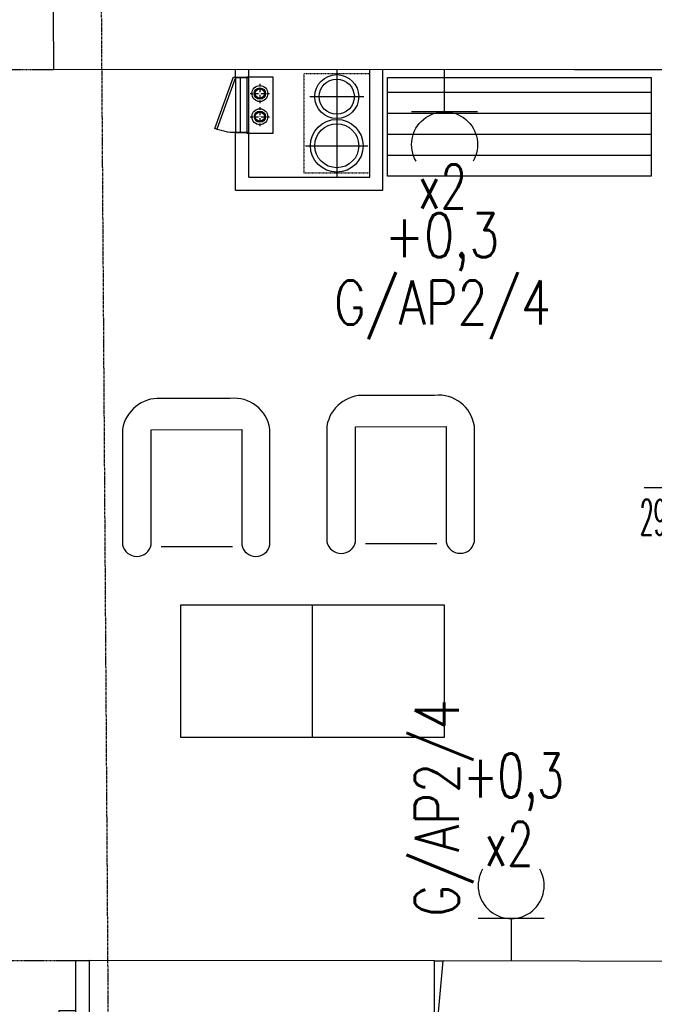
# Model space of a CAD drawing. Header units: inches. Extents: x -145354 to -97635, y 38777 to 78670.
# Tile 96 of 231: x -139013 to -138725, y 48535 to 48982. Entities that reach past the tile are written whole.
import ezdxf
from ezdxf.enums import TextEntityAlignment as Align

# ---------------------------------------------------------------- set-up
doc = ezdxf.new("R2010")
doc.units = ezdxf.units.IN
doc.header["$MEASUREMENT"] = 0
for name, pattern in [('CENTER', [2, 1.25, -0.25, 0.25, -0.25]), ('DASHDOT', [1, 0.5, -0.25, 0, -0.25]), ('DASHED2', [0.375, 0.25, -0.125]), ('HIDDEN', [0.375, 0.25, -0.125])]:
    doc.linetypes.add(name, pattern=pattern)
doc.layers.get('0').update_dxf_attribs({"color": 101})
for name, color, linetype in [('Drz---drzwi', 5, 'Continuous'), ('E-OPIS_POM', 6, 'Continuous'), ('E35', 6, 'Continuous'), ('E50', 3, 'Continuous'), ('m-went-nawiew', 152, 'Continuous'), ('m-went-wywiew', 1, 'Continuous'), ('Mco-piony', 10, 'Continuous'), ('Mwk-odnośniki', 8, 'Continuous'), ('Os-osie glowne', 8, 'CENTER'), ('Sc-cegla pelna', 32, 'Continuous'), ('Sc-gazobeton', 45, 'Continuous'), ('Sc-gk', 120, 'Continuous'), ('Sc-nadproza kon', 5, 'DASHED2'), ('W-idok', 9, 'Continuous'), ('W-otwor-strop', 126, 'Continuous'), ('Wyp-meble', 155, 'Continuous')]:
    doc.layers.add(name, color=color, linetype=linetype)
doc.styles.add('KA wymiar', font='romans.shx', dxfattribs={"width": 0.6})
doc.styles.add('ROMANS', font='romans', dxfattribs={"width": 0.85})

# ---------------------------------------------------------------- blocks, each defined once
blk = doc.blocks.new('pow')
for p, q in [((0, 0.5229), (0, -0.5229)), ((-1.0753, 0), (1.7797, 0))]:
    blk.add_line(p, q)
at = {"style": 'KA wymiar', "width": 0.6}
for s, height, p in [('2', 0.18, (-0.1392, -0.2698)), ('m', 0.21, (-0.3332, -0.401))]:
    blk.add_text(s, height=height, dxfattribs=at).set_placement(p)
at = {"style": 'KA wymiar'}
for tag, width, p in [('01', 0.7, (-0.1311, 0.0844)), ('000.00', 0.6, (-0.3636, -0.401))]:
    blk.add_attdef(tag, text='', height=0.3, dxfattribs=dict(at, width=width)).set_placement(p, align=Align.RIGHT)
blk.add_attdef('POMIESZCZENIE', (0.0709, 0.0844), '', height=0.3, dxfattribs=at)
at = {"style": 'KA wymiar', "width": 0.8}
blk.add_attdef('POSADZKA', (0.0709, -0.401), '', height=0.3, dxfattribs=at)
blk = doc.blocks.new('g2')
at = {"layer": 'E35'}
blk.add_line((15, 19.27), (-15, 19.27), dxfattribs=at)
blk.add_arc((0, 34.27), 15, 150, 30, dxfattribs=at)
at = {"layer": 'E50'}
blk.add_line((0, 19.27), (0, 0), dxfattribs=at)
blk = doc.blocks.new('fotel_podstawowy')
at = {"layer": 'Wyp-meble'}
blk.add_lwpolyline([(12.85, -0.22), (12.85, -52.66, -0.814277), (0, -52.66), (0, 0, -0.403655), (18.07, 13.93), (49.65, 13.93, -0.380123), (67.07, 0), (67.07, -52.66, -0.804356), (54, -52.66), (54, -0.31)], format="xyb", close=True, dxfattribs=at)
blk.add_lwpolyline([(17.04, -53.55), (49.55, -53.55)], dxfattribs=at)
blk = doc.blocks.new('regal 45x120')
at = {"layer": 'Wyp-meble'}
for p, q in [((120, 38.1), (0, 38.1)), ((120, 28.575), (0, 28.575)), ((120, 19.05), (0, 19.05)), ((120, 9.525), (0, 9.525))]:
    blk.add_line(p, q, dxfattribs=at)
blk.add_lwpolyline([(0, 45), (120, 45), (120, 0), (0, 0)], close=True, dxfattribs=at)
blk = doc.blocks.new('_DKGJHF')
at = {"ltscale": 7}
for p, q in [((-21.08, -77), (35.92, -77)), ((-5, -147.5), (-105, -147.5)), ((-5, -145.5), (-104.98, -145.5))]:
    blk.add_line(p, q, dxfattribs=at)
for points in [[(5, -7.5), (5, 0), (-5, 0), (-5, -7.5)], [(5, -155), (5, -147.5), (-5, -147.5), (-5, -155)]]:
    blk.add_lwpolyline(points, close=True, dxfattribs=at)
for points in [[(-45, -7.5), (-5, -7.5)], [(-5, -147.5), (-5, -7.5)]]:
    blk.add_lwpolyline(points, dxfattribs=at)
for centre, radius, start, end in [((-5, -7.5), 40, 180, 270), ((-5, -147.5), 100, 90, 180)]:
    blk.add_arc(centre, radius, start, end)
blk = doc.blocks.new('N160')
at = {"layer": 'm-went-nawiew', "color": 254, "linetype": 'HIDDEN'}
for p, q in [((-141996.39, 41075.72), (-141996.39, 41051.17)), ((-142008.66, 41063.44), (-141984.11, 41063.44))]:
    blk.add_line(p, q, dxfattribs=at)
at = {"layer": 'm-went-nawiew', "color": 254}
blk.add_circle((-141996.39, 41063.44), 10, dxfattribs=at)
at = {"layer": 'm-went-nawiew'}
blk.add_circle((-141996.39, 41063.44), 8, dxfattribs=at)
blk = doc.blocks.new('W200')
at = {"layer": 'm-went-wywiew', "color": 254, "linetype": 'HIDDEN'}
for p, q in [((-141949.57, 41108.12), (-141949.57, 41079.58)), ((-141963.84, 41093.85), (-141935.3, 41093.85))]:
    blk.add_line(p, q, dxfattribs=at)
at = {"layer": 'm-went-wywiew', "color": 254}
blk.add_circle((-141949.57, 41093.85), 12, dxfattribs=at)
at = {"layer": 'm-went-wywiew'}
blk.add_circle((-141949.57, 41093.85), 10, dxfattribs=at)
blk = doc.blocks.new('pco')
at = {"layer": 'Mco-piony', "color": 9, "linetype": 'DASHDOT', "ltscale": 3}
for p, q in [((-2604.83, -19.79), (-2604.83, -8.89)), ((-2599.38, -14.34), (-2610.28, -14.34))]:
    blk.add_line(p, q, dxfattribs=at)
at = {"layer": 'Mco-piony', "color": 9}
blk.add_circle((-2604.83, -14.34), 4.53, dxfattribs=at)
at = {"layer": 'Mco-piony'}
blk.add_circle((-2604.83, -14.34), 3.2, dxfattribs=at)
at = {"layer": 'Mco-piony', "color": 8}
blk.add_circle((-2604.83, -14.34), 2.6, dxfattribs=at)
blk = doc.blocks.new('rewizja')
at = {"layer": 'Wyp-meble'}
for p, q in [((-25, 6), (-25, 0)), ((-25, 6), (0, 6)), ((0, 6), (0, 0)), ((-25, 4), (-25, 2)), ((0, 2), (-25, 2)), ((0, 0), (-25, 0))]:
    blk.add_line(p, q, dxfattribs=at)
blk.add_lwpolyline([(-23.15, -9.49), (0.34, -0.94), (0, 0), (-23.49, -8.55)], close=True, dxfattribs=at)
blk.add_arc((0, 0), 25, 180, 202.2924, dxfattribs=at)

msp = doc.modelspace()

# ---------------------------------------------------------------- linework, layer by layer
at = {"layer": 'Mwk-odnośniki', "linetype": 'Continuous', "elevation": 0}
msp.add_lwpolyline([(-138909.95, 48930.7), (-138897.97, 48930.7), (-138897.97, 48956.14), (-138909.95, 48956.14)], close=True, dxfattribs=at)
at = {"layer": 'Os-osie glowne'}
msp.add_line((-138968.62, 47893.27), (-138995.96, 51985.69), dxfattribs=at)
msp.add_line((-138968.62, 47893.27), (-138995.96, 51985.69), dxfattribs=at)
at = {"layer": 'Sc-cegla pelna'}
for p, q in [((-138997.88, 48959.69), (-138760.89, 48959.7)), ((-138760.89, 48959.69), (-138458.87, 48959.69))]:
    msp.add_line(p, q, dxfattribs=at)
for points in [[(-138999.32, 49215.69), (-138997.88, 48959.69)], [(-138457.79, 48763.69), (-138456.24, 48553.88), (-138758.65, 48554.2)], [(-138822.89, 48529.26), (-138820.65, 48554.26)], [(-138758.65, 48554.2), (-138820.65, 48554.26)]]:
    msp.add_lwpolyline(points, dxfattribs=at)
at = {"layer": 'Sc-gazobeton'}
for p, q in [((-138987.73, 48554.44), (-138987.73, 48494.44)), ((-138987.73, 48554.44), (-138981.65, 48554.43)), ((-138824.55, 48529.26), (-138824.55, 48554.27)), ((-138824.55, 48554.27), (-138820.65, 48554.26))]:
    msp.add_line(p, q, dxfattribs=at)
at = {"layer": 'Sc-gk'}
for p, q in [((-138914.97, 48955.92), (-138914.97, 48959.7)), ((-138908.97, 48955.92), (-138908.97, 48959.7)), ((-138853.97, 48910.7), (-138853.97, 48959.7)), ((-138847.97, 48904.7), (-138847.97, 48959.7)), ((-138914.97, 48955.92, 0), (-138908.97, 48955.92, 0)), ((-138914.97, 48904.7), (-138914.97, 48930.92)), ((-138914.97, 48930.92, 0), (-138908.97, 48930.92, 0)), ((-138908.97, 48910.7), (-138908.97, 48930.92)), ((-138908.97, 48910.7), (-138853.97, 48910.7)), ((-138914.97, 48904.7), (-138847.97, 48904.7))]:
    msp.add_line(p, q, dxfattribs=at)
at = {"layer": 'Sc-nadproza kon', "linetype": 'DASHDOT', "ltscale": 0.5}
for p, q in [((-139193.81, 48959.69), (-138997.88, 48959.69)), ((-139142.7, 48554.61), (-138987.73, 48554.44))]:
    msp.add_line(p, q, dxfattribs=at)
at = {"layer": 'W-idok', "linetype": 'Continuous'}
for points in [[(-138824.55, 48554.27), (-138981.65, 48554.43)], [(-138981.65, 48554.43), (-138981.65, 48494.28)]]:
    msp.add_lwpolyline(points, dxfattribs=at)
at = {"layer": 'W-otwor-strop', "linetype": 'DASHED2', "ltscale": 0.3}
msp.add_lwpolyline([(-138883.97, 48912.6), (-138853.97, 48912.6), (-138853.97, 48957.6), (-138883.97, 48957.6)], close=True, dxfattribs=at)
at = {"layer": 'Wyp-meble'}
for points in [[(-138940.01, 48656.03), (-138880.01, 48656.03), (-138880.01, 48716.03), (-138940.01, 48716.03)], [(-138940.01, 48656.03), (-138820.01, 48656.03), (-138820.01, 48716.03), (-138940.01, 48716.03)]]:
    msp.add_lwpolyline(points, close=True, dxfattribs=at)

# ---------------------------------------------------------------- block references
at = {"xscale": -1, "rotation": 270}
msp.add_blockref('rewizja', (-138914.97, 48955.92, 0), dxfattribs=at)
at = {"layer": 'Drz---drzwi', "xscale": -1, "rotation": 270}
msp.add_blockref('_DKGJHF', (-138987.73, 48526.75), dxfattribs=at)
at = {"layer": 'E-OPIS_POM'}
ref = msp.add_blockref('pow', (-138671.11, 48769.59), dxfattribs=dict(at, xscale=54, yscale=54, zscale=54))
ref.add_attrib('000.00', '29,79', dxfattribs={"layer": '0', "height": 16.2, "style": 'KA wymiar', "width": 0.448374}).set_placement((-138703.13, 48747.94), align=Align.RIGHT)
ref.add_attrib('01', '45/1', dxfattribs={"layer": '0', "height": 16.2, "style": 'KA wymiar', "width": 0.448374}).set_placement((-138676.4, 48774.15), align=Align.RIGHT)
ref.add_attrib('POMIESZCZENIE', 'MIEJSCE SPOTKAŃ', (-138668.25, 48774.15), dxfattribs={"layer": '0', "height": 16.2, "style": 'KA wymiar', "width": 0.448374})
ref.add_attrib('POSADZKA', 'wykł.winylowa P24A', (-138668.25, 48747.94), dxfattribs={"layer": '0', "height": 16.2, "style": 'KA wymiar', "width": 0.448374})
at = {"layer": 'E35', "xscale": -1, "rotation": 180}
msp.add_blockref('g2', (-138819.94, 48959.7), dxfattribs=at)
at = {"layer": 'E35'}
msp.add_blockref('g2', (-138789.65, 48554.23), dxfattribs=at)
at = {"layer": 'm-went-nawiew'}
msp.add_blockref('N160', (3127.41, 7883.84), dxfattribs=at)
at = {"layer": 'm-went-wywiew'}
msp.add_blockref('W200', (3080.6, 7831.09), dxfattribs=at)
at = {"layer": 'Mco-piony', "xscale": 0.799999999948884, "yscale": 0.8000000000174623, "zscale": 0.8, "rotation": 180.001351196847}
for p in [(-140987.83, 48937.16, 0), (-140987.82, 48926.63, 0)]:
    msp.add_blockref('pco', p, dxfattribs=at)
at = {"layer": 'Wyp-meble'}
msp.add_blockref('regal 45x120', (-138845.97, 48911.05), dxfattribs=at)
at = {"layer": 'Wyp-meble', "xscale": -1}
for p in [(-138899.36, 48796.11), (-138806.4, 48797.5)]:
    msp.add_blockref('fotel_podstawowy', p, dxfattribs=at)

# ---------------------------------------------------------------- texts
at = {"layer": 'E35', "style": 'ROMANS'}
for s, width, p in [('x2', 0.7, (-138820.87, 48906.36)), ('+0,3', 0.8, (-138821.03, 48881.18))]:
    msp.add_text(s, height=20, dxfattribs=dict(at, width=width)).set_placement(p, align=Align.MIDDLE)
for s, rotation, width, p in [('G/AP2/4', 360, 0.8, (-138820.91, 48852.2)), ('G/AP2/4', 90, 0.8, (-138822.08, 48623.75)), ('+0,3', 360, 0.7, (-138788.58, 48635.56)), ('x2', 360, 0.7, (-138790.58, 48607.56))]:
    msp.add_text(s, height=20, rotation=rotation, dxfattribs=dict(at, width=width)).set_placement(p, align=Align.MIDDLE)

doc.saveas('drawing.dxf')
